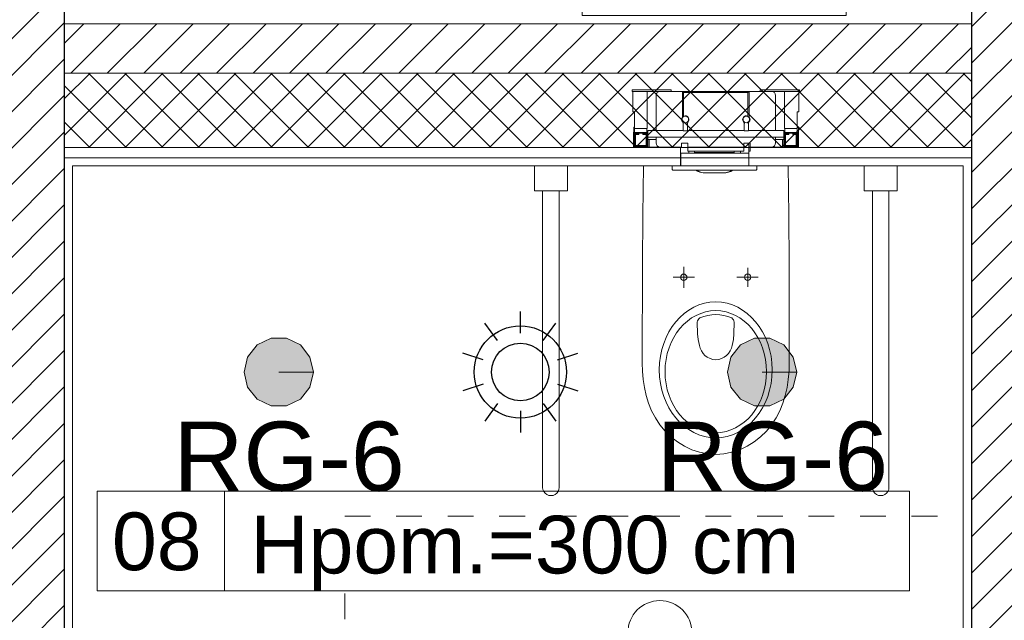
# Model space of a CAD drawing. Header units: metres. Extents: x -29 to 15534, y -4326 to 1447.
# Tile 24 of 48: x 11593 to 11832, y -1857 to -1711. Entities that reach past the tile are written whole.
import ezdxf

# ---------------------------------------------------------------- set-up
doc = ezdxf.new("R2010")
doc.units = ezdxf.units.M
doc.header["$MEASUREMENT"] = 0
doc.linetypes.add('8', pattern=[0.5, 0.25, -0.25])
doc.linetypes.add('CONTINOUS', pattern=[0])
for name, color, linetype, lineweight in [('#elektryczne', 7, 'Continuous', 20), ('0A_WYPOSAZENIE', 8, 'Continuous', 5), ('A_HACZE', 8, 'Continuous', 5), ('A_OZNACZENIA OKIEN', 8, 'Continuous', 13), ('A_PROJEKTOWANE ŚCIANY MUROWANE NOŚNE', 8, 'Continuous', 30), ('A_SCIANY DZIALOWE', 8, 'Continuous', 15), ('A_SCIANY DZIALOWE GK', 8, 'Continuous', 5), ('A_TABELKI POM.', 8, 'Continuous', 20), ('A_TYNK', 8, 'Continuous', 5), ('A_WYMIARY WEWNETRZNE', 8, 'Continuous', 18), ('A_WYPOSAZENIE', 8, 'Continuous', 5), ('A_WYPOSAŻENIE SANITARNE', 8, 'Continuous', 5), ('EB_obwody', 8, 'Continuous', 13), ('EB_oświetlenie sprzęt', 1, 'Continuous', 30)]:
    doc.layers.add(name, color=color, linetype=linetype, lineweight=lineweight)
for name, color, linetype in [('rexp_Lum_Custom_Labels', 7, 'Continuous'), ('rexp_Lum_Labels', 7, 'Continuous'), ('rexp_Oprawy', 7, 'Continuous')]:
    doc.layers.add(name, color=color, linetype=linetype)
doc.styles.add('ARIAL', font='arial.ttf')
doc.styles.get("Standard").update_dxf_attribs({"font": 'txt.shx'})

# ---------------------------------------------------------------- blocks, each defined once
blk = doc.blocks.new('stelarz pod wc')
at = {"layer": 'A_WYPOSAŻENIE SANITARNE', "lineweight": 9}
for p, q in [((-13.55, 20.02), (-13.55, 10.52)), ((-8.75, 20.02), (-13.55, 20.02)), ((-13.5, 20), (-13.5, 16.5)), ((-10, 20), (-13.5, 20)), ((-13.35, 19.85), (-13.35, 16.65)), ((-10.15, 19.85), (-13.35, 19.85)), ((-13.3, 19.7), (-13.3, 16.7)), ((-10.3, 19.7), (-13.3, 19.7)), ((-13.1, 19.5), (-10.5, 19.5)), ((-13.1, 16.9), (-13.1, 19.5)), ((-10.5, 19.5), (-10.5, 18.7)), ((-10.3, 18.7), (-10.3, 19.7)), ((-10.15, 16.65), (-10.15, 19.85)), ((-10, 16.5), (-10, 20)), ((-9, 19.75), (-10, 19.75)), ((-9, 19.75), (-9, 16.65)), ((-9, 19.75), (-5, 19.75)), ((-8.75, 19.75), (-8.75, 20.02)), ((-5, 20.15), (0, 20.15)), ((-5, 19.75), (-5, 20.15)), ((0.4, 20.3), (0, 20.3)), ((0, 20.3), (0, 10.8)), ((0.4, 20.3), (0.4, 10.8)), ((-10.5, 16.9), (-13.1, 16.9)), ((-10.5, 18.7), (-10.3, 18.7)), ((-10.5, 17.7), (-10.5, 16.9)), ((-10.3, 17.7), (-10.5, 17.7)), ((-10.3, 16.7), (-10.3, 17.7)), ((-9, 16.75), (-10, 16.75)), ((-13.5, 16.5), (-10, 16.5)), ((-13.5, 16.2), (-13.5, 16.5)), ((-13.5, 13.5), (-13.5, 16.2)), ((-11.7, 16.2), (-13.5, 16.2)), ((-13.35, 16.65), (-10.15, 16.65)), ((-13.3, 16.7), (-10.3, 16.7)), ((-12.5, 14.5), (-11.1, 14.5)), ((-11.7, 14.5), (-11.7, 16.5)), ((-11.1, -16.5), (-11.1, 16.5)), ((-9.5, 16.5), (-10, 16.5)), ((-9.5, 7.9), (-9.5, 16.5)), ((-9.5, 14.5), (-1, 14.5)), ((-9, 16.65), (0, 16.65)), ((0, 16.65), (0, 15.5)), ((0, 13.5), (0, 15.5)), ((-13.5, 8.3), (-13.5, 13.5)), ((0, 13.5), (0, 7.6)), ((-19.1, 9.71), (-19.1, 9.74)), ((-19.1, 9.11), (-19.1, 9.71)), ((-18.1, 9.94), (-18.9, 9.94)), ((-18.1, 9.91), (-18.1, 9.94)), ((-18.1, 9.91), (-18.1, 9.11)), ((-13.55, 10.52), (-13.5, 10.52)), ((0.4, 10.8), (0, 10.8)), ((-19.1, -9.79), (-19.1, 9.11)), ((-18.1, -9.79), (-18.1, 9.11)), ((-17.67, 7.99), (-18.1, 7.99)), ((-17.63, 8.02), (-17.68, 7.97)), ((-12.6, 8.02), (-17.63, 8.02)), ((-17.63, 8.02), (-17.63, 7.97)), ((-15, 7.96), (-15, 7.97)), ((-15, 7.96), (-15, 7.66)), ((-15, -8.35), (-15, 7.66)), ((-14.5, 8.3), (-13.5, 8.3)), ((-14.5, 8.02), (-14.5, 8.3)), ((-12.6, 8.3), (-13.5, 8.3)), ((-13.5, 8.3), (-13.5, 8.02)), ((-12.6, 6.8), (-12.6, 8.3)), ((-9.6, 7.9), (-9.6, 6.9)), ((-7.81, 7.9), (-9.6, 7.9)), ((-6.2, 8.1), (-6.2, 8.07)), ((-0.5, 8.1), (-6.2, 8.1)), ((-6.2, 7.93), (-6.2, 7.8)), ((-6.2, 7.8), (-6.11, 7.8)), ((-5.99, 7.8), (-0.3, 7.8)), ((-0.3, 7.8), (-0.3, -7.8)), ((0, -7.6), (0, 7.6)), ((-15, 6.02), (-14.5, 6.02)), ((-14.5, -6.8), (-14.5, 6.8)), ((-14.5, 6.8), (-13.5, 6.8)), ((-13.5, 6.8), (-12.6, 6.8)), ((-13.5, -6.8), (-13.5, 6.8)), ((-9.6, 6.9), (-7.81, 6.9)), ((-9.5, -6.9), (-9.5, 6.9)), ((-14.8, 4.43), (-15, 4.43)), ((-14.5, 4.43), (-14.8, 4.43)), ((-14.8, 4.43), (-14.8, -5.17)), ((-14.8, 4.43), (-14.8, -5.17)), ((-19.8, 1.8), (-19.8, 1.87)), ((-19.8, 1.77), (-19.8, 1.8)), ((-19.8, -2.52), (-19.8, 1.77)), ((-19.8, -2.55), (-19.8, -2.52)), ((-19.8, -2.61), (-19.8, -2.55)), ((-15, -5.17), (-14.8, -5.17)), ((-14.5, -6.55), (-15, -6.55)), ((-14.8, -5.17), (-14.5, -5.17)), ((-14.5, -6.8), (-13.5, -6.8)), ((-13.5, -6.8), (-12.6, -6.8)), ((-12.6, -8.3), (-12.6, -6.8)), ((-9.6, -7.9), (-9.6, -6.9)), ((-9.6, -6.9), (-7.81, -6.9)), ((-15, -8.49), (-18.1, -8.49)), ((-15, -8.53), (-18.1, -8.53)), ((-17.75, -8.53), (-17.73, -8.55)), ((-17.73, -8.53), (-17.73, -8.55)), ((-17.73, -8.55), (-13.5, -8.55)), ((-15, -8.35), (-15, -8.49)), ((-15, -8.49), (-15, -8.53)), ((-13.5, -13.5), (-13.5, -8.3)), ((-12.6, -8.3), (-13.5, -8.3)), ((-7.81, -7.9), (-9.6, -7.9)), ((-9.5, -16.5), (-9.5, -7.9)), ((-6.11, -7.8), (-6.2, -7.8)), ((-6.2, -7.8), (-6.2, -7.93)), ((-6.2, -8.07), (-6.2, -8.1)), ((-6.2, -8.1), (-0.5, -8.1)), ((-0.3, -7.8), (-5.99, -7.8)), ((0, -7.6), (0, -13.5)), ((-19.1, -10.39), (-19.1, -9.79)), ((-18.1, -10.59), (-18.9, -10.59)), ((-18.1, -9.79), (-18.1, -10.59)), ((0.4, -10.8), (0, -10.8)), ((0, -10.8), (0, -20.3)), ((0.4, -10.8), (0.4, -20.3)), ((-13.5, -16.2), (-13.5, -13.5)), ((0, -15.5), (0, -13.5)), ((-13.5, -16.2), (-11.7, -16.2)), ((-13.5, -16.5), (-13.5, -16.2)), ((-13.5, -16.5), (-13.5, -20)), ((-10, -16.5), (-13.5, -16.5)), ((-13.35, -16.65), (-13.35, -19.85)), ((-10.15, -16.65), (-13.35, -16.65)), ((-13.3, -16.7), (-13.3, -19.7)), ((-10.3, -16.7), (-13.3, -16.7)), ((-11.1, -14.5), (-12.5, -14.5)), ((-11.7, -16.5), (-11.7, -14.5)), ((-10.3, -17.7), (-10.3, -16.7)), ((-10.15, -19.85), (-10.15, -16.65)), ((-9.5, -16.5), (-10, -16.5)), ((-10, -20), (-10, -16.5)), ((-1, -14.5), (-9.5, -14.5)), ((-9, -16.65), (0, -16.65)), ((-9, -19.75), (-9, -16.65)), ((0, -15.5), (0, -16.65)), ((-13.1, -19.5), (-13.1, -16.9)), ((-13.1, -16.9), (-10.5, -16.9)), ((-10.5, -16.9), (-10.5, -17.7)), ((-10.5, -17.7), (-10.3, -17.7)), ((-10.5, -18.7), (-10.5, -19.5)), ((-10.3, -18.7), (-10.5, -18.7)), ((-10.3, -19.7), (-10.3, -18.7)), ((-9, -16.75), (-10, -16.75)), ((-13.5, -20), (-10, -20)), ((-13.35, -19.85), (-10.15, -19.85)), ((-13.3, -19.7), (-10.3, -19.7)), ((-10.5, -19.5), (-13.1, -19.5)), ((-9, -19.75), (-10, -19.75)), ((-9.7, -19.75), (-10, -19.75)), ((-10, -20), (-9.95, -20)), ((-9.95, -20), (-9.7, -19.75)), ((-9.85, -19.9), (-8.7, -19.9)), ((-9, -19.75), (-5, -19.75)), ((-8.7, -19.9), (-8.7, -19.75)), ((-5, -19.75), (-5, -20.15)), ((-5, -20.15), (0, -20.15)), ((0.4, -20.3), (0, -20.3))]:
    blk.add_line(p, q, dxfattribs=at)
at = {"layer": 'A_WYPOSAŻENIE SANITARNE', "lineweight": 9, "flags": 128}
blk.add_lwpolyline([(-19.8, -2.55), (-19.8, -2.57), (-19.8, -2.59)], dxfattribs=at)
at = {"layer": 'A_WYPOSAŻENIE SANITARNE', "lineweight": 9}
for centre, radius, start, end in [((-12.5, 13.5), 1, 90, 180), ((-1, 13.5), 1, 0, 90), ((-18.9, 9.74), 0.2, 89.9998, 179.9999), ((-7.81, 7.6), 0.3, 45.0482, 90), ((-6.8, 7.4), 0.9, 48.1897, 152.734), ((-6.8, 7.4), 0.8, 41.4096, 30), ((-6.8, 7.4), 0.9, 207.266, 26.3878), ((-0.5, 7.6), 0.5, 0, 90), ((-7.81, 7.2), 0.3, 270, 314.9518), ((-15.8, 1.87), 4, 145.5885, 180), ((-16.39, 1.83), 3.41, 142.6467, 180.5225), ((-16.41, 1.8), 3.39, 142.5127, 180.557), ((-16.39, -2.55), 3.41, 179.4571, 217.3947), ((-15.8, -2.61), 4, 180, 180.6505), ((-15.8, -2.61), 4, 183.5283, 214.4115), ((-16.76, -2.8), 2.99, 191.7106, 218.4469), ((-7.81, -7.2), 0.3, 45.0482, 90), ((-6.8, -7.4), 0.9, 333.6122, 152.734), ((-6.8, -7.4), 0.8, 330, 318.5904), ((-7.81, -7.6), 0.3, 270, 314.9518), ((-6.8, -7.4), 0.9, 207.266, 311.8103), ((-0.5, -7.6), 0.5, 270, 0), ((-18.9, -10.39), 0.2, 179.9998, 270.0006), ((-12.5, -13.5), 1, 180, 270), ((-1, -13.5), 1, 270, 0)]:
    blk.add_arc(centre, radius, start, end, dxfattribs=at)
blk = doc.blocks.new('RWD')
at = {"layer": 'A_WYPOSAZENIE', "linetype": '8', "lineweight": 0, "ltscale": 25}
blk.add_lwpolyline([(-78.41, -87.77), (71.59, -88.56), (72.38, 61.44), (-77.62, 62.23)], close=True, dxfattribs=at)
at = {"layer": 'A_WYPOSAZENIE', "linetype": 'CONTINOUS', "lineweight": 0}
blk.add_lwpolyline([(25.22, -7.41), (-1, -7.41), (-1, 1), (18.54, 1), (18.66, 6.81), (-1, 6.81), (-1, 21.65), (-8.29, 21.65), (-8.29, -13.22), (19.9, -13.22), (30.53, -35.6), (46.48, -30.16), (44.38, -24.35), (35.11, -27.56), (28.31, -13.59)], close=True, dxfattribs=at)
at = {"layer": 'A_WYPOSAZENIE', "linetype": 'CONTINOUS'}
blk.add_lwpolyline([(-13.86, -0.73, 1.599308), (21.51, -29.05), (24.97, -36.38, -1.533503), (-13.86, 6.81)], format="xyb", close=True, dxfattribs=at)
blk.add_circle((-4.21, 33.6), 7.77, dxfattribs=at)
blk = doc.blocks.new('A$C20F03394')
at = {"layer": 'A_WYPOSAŻENIE SANITARNE', "lineweight": 0}
for points in [[(0.1755, 0), (0.1769, -0.1196), (0.178, -0.2392), (0.1783, -0.4783), (0.1776, -0.4982), (0.1759, -0.5178), (0.1727, -0.5374), (0.1685, -0.5566), (0.1626, -0.5755), (0.1552, -0.5941), (0.1462, -0.6115), (0.1353, -0.6283), (0.1227, -0.6434), (0.1084, -0.6573), (0.0927, -0.6696), (0.0759, -0.6801), (0.058, -0.6885), (0.0392, -0.6948), (0.0196, -0.6986), (0, -0.7), (-0.0199, -0.6986), (-0.0395, -0.6948), (-0.0584, -0.6885), (-0.0762, -0.6801), (-0.093, -0.6696), (-0.1087, -0.6573), (-0.1227, -0.6434), (-0.1357, -0.6283), (-0.1465, -0.6115), (-0.1556, -0.5941), (-0.1629, -0.5755), (-0.1689, -0.5566), (-0.1731, -0.5374), (-0.1759, -0.5178), (-0.1776, -0.4982), (-0.1783, -0.4783), (-0.178, -0.2392), (-0.1773, -0.1196), (-0.1755, 0)], [(-0.1755, 0), (0.1755, 0)]]:
    blk.add_lwpolyline(points, dxfattribs=at)
for points in [[(-0.0776, -0.2773), (-0.0748, -0.2769), (-0.0724, -0.2752), (-0.0706, -0.2727), (-0.0699, -0.2699), (-0.0706, -0.2671), (-0.0724, -0.2647), (-0.0748, -0.2629), (-0.0776, -0.2622), (-0.0804, -0.2629), (-0.0829, -0.2647), (-0.0846, -0.2671), (-0.085, -0.2699), (-0.0846, -0.2727), (-0.0829, -0.2752), (-0.0804, -0.2769)], [(-0.0448, -0.379), (-0.0444, -0.3759), (-0.043, -0.3731), (-0.0413, -0.3706), (-0.0385, -0.3689), (-0.0294, -0.3654), (-0.0196, -0.3629), (-0.0098, -0.3612), (0, -0.3608), (0.0098, -0.3612), (0.0196, -0.3629), (0.029, -0.3654), (0.0385, -0.3689), (0.0409, -0.3706), (0.043, -0.3731), (0.0441, -0.3759), (0.0444, -0.379), (0.0437, -0.4073), (0.0427, -0.4213), (0.0399, -0.4353), (0.0378, -0.4423), (0.0346, -0.4486), (0.0308, -0.4549), (0.0259, -0.4601), (0.0203, -0.4643), (0.014, -0.4675), (0.007, -0.4696), (0, -0.4703), (-0.0073, -0.4696), (-0.014, -0.4675), (-0.0206, -0.4643), (-0.0262, -0.4601), (-0.0308, -0.4549), (-0.0346, -0.4486), (-0.0378, -0.4423), (-0.0399, -0.4353), (-0.0427, -0.4213), (-0.0441, -0.4073)]]:
    blk.add_lwpolyline(points, close=True, dxfattribs=at)
at = {"layer": 'A_WYPOSAŻENIE SANITARNE'}
for points in [[(-0.0776, -0.2446), (-0.0776, -0.2955)], [(0.0773, -0.2475), (0.0773, -0.293)], [(-0.1038, -0.2699), (-0.0514, -0.2699)], [(0.051, -0.2699), (0.1024, -0.2699)]]:
    blk.add_lwpolyline(points, dxfattribs=at)
at = {"layer": 'A_WYPOSAŻENIE SANITARNE', "lineweight": 0}
blk.add_circle((0.0774, -0.2698), 0.00752, dxfattribs=at)
for centre, major_axis, ratio in [((-0.0002, -0.4948), (0, -0.165), 0.829441), ((0, -0.4991), (0, -0.1481), 0.831158)]:
    blk.add_ellipse(centre, major_axis=major_axis, ratio=ratio, start_param=0, end_param=6.283185, dxfattribs=at)
blk = doc.blocks.new('A$C10365C52')
at = {"layer": 'A_WYPOSAŻENIE SANITARNE', "lineweight": 9}
for p, q in [((-6, 42), (-78.01, 42)), ((-6, 38), (-77.99, 38)), ((-6, -38), (-78.01, -38)), ((-6, -42), (-77.99, -42))]:
    blk.add_line(p, q, dxfattribs=at)
for points in [[(0, 36), (-6, 36), (-6, 44), (0, 44)], [(0, -44), (-6, -44), (-6, -36), (0, -36)]]:
    blk.add_lwpolyline(points, close=True, dxfattribs=at)
for centre in [(-78, 40), (-78, -40)]:
    blk.add_arc(centre, 2, 90.3016, 270.3016, dxfattribs=at)
at = {"layer": 'A_WYPOSAŻENIE SANITARNE', "xscale": 100, "yscale": 100, "zscale": 100, "rotation": 270}
blk.add_blockref('A$C20F03394', (0, 0), dxfattribs=at)
blk = doc.blocks.new('A$C49442E40')
at = {"layer": '0A_WYPOSAZENIE'}
for points in [[(-31.93, -44.05), (9.91, -30.43), (-9.91, 30.43), (-51.74, 16.81)], [(-30.65, -41.53), (7.39, -29.15), (-11.19, 27.91), (-49.22, 15.52)]]:
    blk.add_lwpolyline(points, close=True, dxfattribs=at)
blk.add_circle((-10.46, -3.41), 4, dxfattribs=at)
blk = doc.blocks.new('podkład')
at = {"layer": 'A_HACZE'}
h = blk.add_hatch(dxfattribs=at)
h.set_pattern_fill('ANSI31', color=8, scale=50, angle=180, style=0)
h.set_pattern_definition([(225, (14464.78, -9e-13), (4.419417, -4.419417), [])])
h.paths.add_polyline_path([(11698.79, -1575.7), (11698.79, -1550.7), (11566.79, -1550.7), (11566.79, -1575.7), (11578.79, -1575.7), (11578.79, -1983.7), (11260.6, -1983.7), (11260.6, -2008.7), (11689.79, -2008.7), (11689.79, -1983.7), (11603.79, -1983.7), (11603.79, -1575.7)])
h.paths.add_polyline_path([(11914.6, -2008.7), (11914.6, -1983.7), (11848.79, -1983.7), (11848.79, -1574.84), (11936.61, -1575.26), (11936.6, -1551.14), (11798.79, -1550.7), (11798.79, -1575.7), (11823.79, -1575.7), (11823.79, -1983.7), (11801.79, -1983.7), (11801.79, -2008.7)])
h.paths.add_polyline_path([(12026.6, -1983.7), (12026.6, -2008.7), (12274.3, -2008.7), (12274.3, -1983.7), (12073.8, -1983.7), (12073.8, -1574.96), (12339.3, -1575.7), (12339.3, -1550.7), (12036.6, -1551.07), (12036.6, -1575.33), (12048.8, -1575.7), (12048.8, -1983.7)])
h = blk.add_hatch(dxfattribs=at)
h.set_pattern_fill('ANSI31', color=8, scale=50, angle=180, style=0)
h.set_pattern_definition([(225, (14464.78, -5), (4.419417, -4.419417), [])])
h.paths.add_polyline_path([(11823.79, -1712.2), (11603.79, -1712.2), (11603.79, -1724.2), (11823.79, -1724.2)])
h = blk.add_hatch(dxfattribs=at)
h.set_pattern_fill('ANSI37', color=8, scale=50, angle=90)
h.set_pattern_definition([(135, (14464.78, -168.7546), (-4.419417, -4.419417), []), (225, (14464.78, -168.7546), (4.419417, -4.419417), [])])
h.paths.add_polyline_path([(11603.79, -1742.2), (11823.79, -1742.2), (11823.79, -1724.2), (11603.79, -1724.2)])
at = {"layer": 'A_PROJEKTOWANE ŚCIANY MUROWANE NOŚNE', "color": 8}
for p, q in [((11603.79, -1575.7), (11603.79, -1983.7)), ((11823.79, -1575.7), (11823.79, -1983.7)), ((11603.79, -1738.7), (11603.79, -1983.7))]:
    blk.add_line(p, q, dxfattribs=at)
at = {"layer": 'A_SCIANY DZIALOWE', "color": 8}
for p, q in [((11823.79, -1712.2), (11603.79, -1712.2)), ((11823.79, -1724.2), (11603.79, -1724.2))]:
    blk.add_line(p, q, dxfattribs=at)
at = {"layer": 'A_SCIANY DZIALOWE GK', "color": 8}
for p, q in [((11823.79, -1742.2), (11603.79, -1742.2)), ((11823.79, -1744.7), (11603.79, -1744.7))]:
    blk.add_line(p, q, dxfattribs=at)
at = {"layer": 'A_TYNK', "color": 8}
for points in [[(11821.79, -1746.7), (11605.79, -1746.7)], [(11605.79, -1746.7), (11605.79, -1981.7), (11689.79, -1981.7)], [(11801.79, -1981.7), (11821.79, -1981.7), (11821.79, -1746.7)]]:
    blk.add_lwpolyline(points, dxfattribs=at)
at = {"layer": 'A_WYMIARY WEWNETRZNE', "color": 8, "linetype": 'Continuous'}
blk.add_line((11642.62, -1825.58), (11642.62, -1849.8), dxfattribs=at)
blk.add_lwpolyline([(11611.75, -1849.8), (11611.75, -1825.58), (11808.73, -1825.58), (11808.73, -1849.8)], close=True, dxfattribs=at)
at = {"layer": 'A_WYPOSAZENIE', "color": 8, "xscale": -1, "rotation": 359.6983778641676}
blk.add_blockref('RWD', (11743.84, -1893.52), dxfattribs=at)
at = {"layer": 'A_WYPOSAŻENIE SANITARNE', "color": 8}
for name, p, rotation in [('A$C49442E40', (11761.41, -1710.2), 251.9664888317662), ('A$C10365C52', (11761.79, -1746.7), 90)]:
    blk.add_blockref(name, p, dxfattribs=dict(at, rotation=rotation))
at = {"layer": 'A_WYPOSAŻENIE SANITARNE', "color": 8, "xscale": -1, "rotation": 270.0000009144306}
blk.add_blockref('stelarz pod wc', (11761.79, -1728.6), dxfattribs=at)
at = {"layer": 'A_OZNACZENIA OKIEN', "color": 8, "lineweight": 13, "insert": (11715.47, -1849.8), "char_height": 14, "attachment_point": 8, "style": 'ARIAL'}
blk.add_mtext('{\\fArial|b0|i0|c238|p34;Hpom.=300 cm}', dxfattribs=at)
at = {"layer": 'A_TABELKI POM.', "color": 8, "insert": (11637.09, -1844.99), "char_height": 14, "width": 190.1196, "attachment_point": 9, "style": 'ARIAL'}
blk.add_mtext('08', dxfattribs=at)
blk = doc.blocks.new('rexp_lib_l_95')
at = {"layer": 'rexp_Oprawy', "linetype": 'Continuous', "lineweight": 18, "true_color": 0x7f00ff}
blk.add_hatch(color=190, dxfattribs=at).paths.add_polyline_path([(8.4, 0), (7.57, 3.64), (5.24, 6.57), (1.87, 8.19), (-1.87, 8.19), (-5.24, 6.57), (-7.57, 3.64), (-8.4, 0), (-7.57, -3.64), (-5.24, -6.57), (-1.87, -8.19), (1.87, -8.19), (5.24, -6.57), (7.57, -3.64)])
at = {"layer": 'rexp_Oprawy', "color": 190, "linetype": 'Continuous', "lineweight": 18, "true_color": 0x7f00ff}
blk.add_lwpolyline([(8.4, 0), (7.57, 3.64), (5.24, 6.57), (1.87, 8.19), (-1.87, 8.19), (-5.24, 6.57), (-7.57, 3.64), (-8.4, 0), (-7.57, -3.64), (-5.24, -6.57), (-1.87, -8.19), (1.87, -8.19), (5.24, -6.57), (7.57, -3.64)], close=True, dxfattribs=at)
at = {"layer": 'rexp_Oprawy', "color": 7, "linetype": 'Continuous', "lineweight": 18}
blk.add_lwpolyline([(8.4, 0), (7.57, 3.64), (5.24, 6.57), (1.87, 8.19), (-1.87, 8.19), (-5.24, 6.57), (-7.57, 3.64), (-8.4, 0), (-7.57, -3.64), (-5.24, -6.57), (-1.87, -8.19), (1.87, -8.19), (5.24, -6.57), (7.57, -3.64)], close=True, dxfattribs=at)
blk.add_lwpolyline([(0, 0), (8.4, 0)], dxfattribs=at)
at = {"layer": 'rexp_Lum_Custom_Labels', "color": 8, "linetype": 'Continuous', "lineweight": 18, "flags": 8}
blk.add_attdef('CustomLabel', (-8.4, -23.19), '', height=10, dxfattribs=at)
at = {"layer": 'rexp_Lum_Labels', "color": 8, "linetype": 'Continuous', "lineweight": 18, "flags": 8}
blk.add_attdef('Label', (10, 10), '', height=20, dxfattribs=at)
blk = doc.blocks.new('czujka obecności')
at = {"layer": 'EB_oświetlenie sprzęt'}
for p, q in [((-89925466.34, -54748214.54), (-89925466.34, -54748209.29)), ((-89925471.89, -54748216.34), (-89925474.98, -54748212.1)), ((-89925460.78, -54748216.34), (-89925457.7, -54748212.1)), ((-89925475.32, -54748221.07), (-89925480.32, -54748219.44)), ((-89925457.35, -54748221.07), (-89925452.36, -54748219.44)), ((-89925475.32, -54748226.91), (-89925480.32, -54748228.53)), ((-89925457.35, -54748226.91), (-89925452.36, -54748228.53)), ((-89925471.89, -54748231.63), (-89925474.98, -54748235.88)), ((-89925460.78, -54748231.63), (-89925457.7, -54748235.88)), ((-89925466.34, -54748233.43), (-89925466.34, -54748238.68))]:
    blk.add_line(p, q, dxfattribs=at)
for radius in [11.2, 7]:
    blk.add_circle((-89925466.34, -54748223.99), radius, dxfattribs=at)

msp = doc.modelspace()

# ---------------------------------------------------------------- block references
at = {"layer": '#elektryczne', "color": 8, "linetype": 'Continuous', "lineweight": 18}
msp.add_blockref('podkład', (0, 0), dxfattribs=at)
at = {"layer": 'EB_oświetlenie sprzęt', "linetype": 'Continuous'}
msp.add_blockref('czujka obecności', (89937180.73, 54746427.29), dxfattribs=at)
at = {"layer": 'rexp_Oprawy', "color": 8, "linetype": 'Continuous', "lineweight": 18}
for p in [(11655.79, -1796.7), (11773.01, -1796.7)]:
    msp.add_blockref('rexp_lib_l_95', p, dxfattribs=at)

# ---------------------------------------------------------------- texts
at = {"layer": 'EB_obwody', "color": 5, "style": 'ARIAL'}
for p in [(11630.28, -1825.54, -523), (11747.5, -1825.54, -523)]:
    msp.add_text('RG-6', height=16.8, rotation=0, dxfattribs=at).set_placement(p)

doc.saveas('drawing.dxf')
